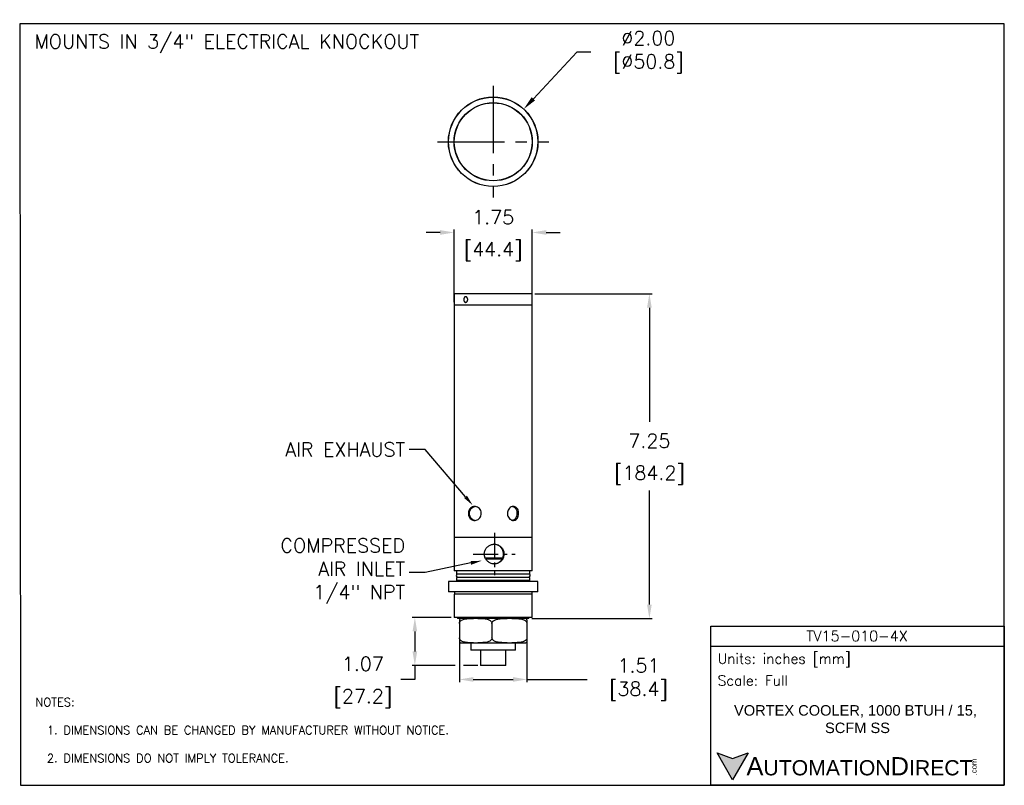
# Model space of a CAD drawing. Extents: x 909.4 to 931.4, y -8.5 to 8.6.
import ezdxf
from ezdxf import colors
from ezdxf.entities.mleader import LeaderData, LeaderLine
from ezdxf.math import Vec2, Vec3

# ---------------------------------------------------------------- set-up
doc = ezdxf.new("R2010")
doc.units = 0
doc.header["$LTSCALE"] = 4
doc.header["$MEASUREMENT"] = 0
doc.linetypes.add('CENTER2', pattern=[1.125, 0.75, -0.125, 0.125, -0.125])
doc.layers.get('0').update_dxf_attribs({"linetype": 'CONTINUOUS'})
doc.layers.get('DEFPOINTS').update_dxf_attribs({"linetype": 'CONTINUOUS'})
for name, color, linetype in [('CENTER', 40, 'CENTER2'), ('DIMENSIONS', 140, 'CONTINUOUS'), ('TEXT', 140, 'CONTINUOUS')]:
    doc.layers.add(name, color=color, linetype=linetype)
doc.styles.add('ROMANS', font='romans.shx')
doc.styles.get("Standard").update_dxf_attribs({"font": 'romans.shx'})
doc.styles.add('型式1', font='txt')
doc.dimstyles.get("Standard").update_dxf_attribs({"dimtxt": 0.3125, "dimasz": 0.3125, "dimexe": 0.0625, "dimexo": 0.0625, "dimgap": 0.1875, "dimtad": 0, "dimtih": 1, "dimtoh": 1, "dimzin": 0, "dimdsep": 46, "dimtxsty": 'Standard', "dimcen": 0, "dimadec": 0, "dimazin": 0, "dimtfac": 1, "dimtofl": 0, "dimtmove": 0, "dimatfit": 3, "dimfxl": 1, "dimtolj": 1, "dimtzin": 0, "dimarcsym": 0})

# ---------------------------------------------------------------- blocks, each defined once
blk = doc.blocks.new('*D0')
at = {"layer": 'DEFPOINTS', "color": 0, "transparency": 16777216}
for p in [(920.858, 2.439), (920.789, -4.811), (923.479, -4.811)]:
    blk.add_point(p, dxfattribs=at)
at = {"layer": 'DIMENSIONS', "color": 0, "lineweight": -2, "transparency": 16777216}
for p, q in [((920.92, 2.439), (923.542, 2.439)), ((923.479, 2.126), (923.479, -0.417)), ((923.479, -4.499), (923.479, -1.955)), ((920.851, -4.811), (923.542, -4.811))]:
    blk.add_line(p, q, dxfattribs=at)
at = {"layer": 'DIMENSIONS', "color": 0, "transparency": 16777216}
for points in [[(923.427, 2.126), (923.532, 2.126), (923.479, 2.439)], [(923.427, -4.499), (923.532, -4.499), (923.479, -4.811)]]:
    blk.add_solid(points, dxfattribs=at)
at = {"layer": 'DIMENSIONS', "color": 0, "transparency": 16777216, "char_height": 0.3125, "attachment_point": 5}
for s, insert in [('\\A1;7.25', (923.479, -0.842)), ('\\A1;[184.2]', (923.479, -1.612))]:
    blk.add_mtext(s, dxfattribs=dict(at, insert=insert))
blk = doc.blocks.new('*D1')
at = {"layer": 'DEFPOINTS', "color": 0, "transparency": 16777216}
for p in [(920.862, 3.808), (919.115, 2.189), (920.862, 2.189)]:
    blk.add_point(p, dxfattribs=at)
at = {"layer": 'DIMENSIONS', "color": 0, "lineweight": -2, "transparency": 16777216}
for p, q in [((918.803, 3.808), (918.49, 3.808)), ((919.115, 2.252), (919.115, 3.871)), ((920.862, 2.252), (920.862, 3.871)), ((921.175, 3.808), (921.487, 3.808))]:
    blk.add_line(p, q, dxfattribs=at)
at = {"layer": 'DIMENSIONS', "color": 0, "transparency": 16777216}
for points in [[(918.803, 3.861), (918.803, 3.756), (919.115, 3.808)], [(921.175, 3.861), (921.175, 3.756), (920.862, 3.808)]]:
    blk.add_solid(points, dxfattribs=at)
at = {"layer": 'DIMENSIONS', "color": 0, "transparency": 16777216, "char_height": 0.3125, "attachment_point": 5}
for s, insert in [('\\A1;1.75', (919.989, 4.152)), ('\\A1;[44.4]', (919.989, 3.383))]:
    blk.add_mtext(s, dxfattribs=dict(at, insert=insert))
blk = doc.blocks.new('*D2')
at = {"layer": 'DEFPOINTS', "color": 0, "transparency": 16777216}
for p in [(920.672, 6.563), (919.305, 5.103)]:
    blk.add_point(p, dxfattribs=at)
at = {"layer": 'DIMENSIONS', "color": 0, "lineweight": -2, "transparency": 16777216}
for p, q in [((921.859, 7.831), (920.886, 6.791)), ((922.172, 7.831), (921.859, 7.831))]:
    blk.add_line(p, q, dxfattribs=at)
at = {"layer": 'DIMENSIONS', "color": 0, "transparency": 16777216}
blk.add_solid([(920.848, 6.827), (920.924, 6.755), (920.672, 6.563)], dxfattribs=at)
at = {"layer": 'DIMENSIONS', "color": 0, "transparency": 16777216, "insert": (923.349, 7.831), "char_height": 0.3125, "attachment_point": 5}
blk.add_mtext('\\A1; ∅2.00\\P [∅50.8]', dxfattribs=at)
blk = doc.blocks.new('*D3')
at = {"layer": 'DEFPOINTS', "color": 0, "transparency": 16777216}
for p in [(919.116, -4.785), (918.239, -5.857), (919.708, -5.857)]:
    blk.add_point(p, dxfattribs=at)
at = {"layer": 'DIMENSIONS', "color": 0, "lineweight": -2, "transparency": 16777216}
for p, q in [((919.053, -4.785), (918.177, -4.785)), ((918.239, -5.097), (918.239, -5.545)), ((919.139, -5.857), (918.177, -5.857)), ((918.239, -5.857), (918.239, -6.17)), ((919.646, -5.857), (919.327, -5.857)), ((918.239, -6.17), (917.927, -6.17))]:
    blk.add_line(p, q, dxfattribs=at)
at = {"layer": 'DIMENSIONS', "color": 0, "transparency": 16777216}
for points in [[(918.187, -5.097), (918.291, -5.097), (918.239, -4.785)], [(918.187, -5.545), (918.291, -5.545), (918.239, -5.857)]]:
    blk.add_solid(points, dxfattribs=at)
at = {"layer": 'DIMENSIONS', "color": 0, "transparency": 16777216, "char_height": 0.3125, "attachment_point": 5}
for s, insert in [('\\A1;1.07', (917.077, -5.826)), ('\\A1;[27.2]', (917.077, -6.595))]:
    blk.add_mtext(s, dxfattribs=dict(at, insert=insert))
blk = doc.blocks.new('*D4')
at = {"layer": 'DEFPOINTS', "color": 0, "transparency": 16777216}
for p in [(919.233, -5.24), (920.744, -5.24), (920.744, -6.171)]:
    blk.add_point(p, dxfattribs=at)
at = {"layer": 'DIMENSIONS', "color": 0, "lineweight": -2, "transparency": 16777216}
for p, q in [((919.233, -5.302), (919.233, -6.234)), ((920.744, -5.302), (920.744, -6.234)), ((919.545, -6.171), (920.432, -6.171)), ((920.744, -6.171), (922.091, -6.171))]:
    blk.add_line(p, q, dxfattribs=at)
at = {"layer": 'DIMENSIONS', "color": 0, "transparency": 16777216}
for points in [[(919.545, -6.119), (919.545, -6.223), (919.233, -6.171)], [(920.432, -6.119), (920.432, -6.223), (920.744, -6.171)]]:
    blk.add_solid(points, dxfattribs=at)
at = {"layer": 'DIMENSIONS', "color": 0, "transparency": 16777216, "insert": (923.127, -6.171), "char_height": 0.3125, "attachment_point": 5}
blk.add_mtext('\\A1; 1.51\\P [38.4]', dxfattribs=at)

msp = doc.modelspace()

# ---------------------------------------------------------------- hatches: boundary and pattern name
at = {"layer": 'TEXT'}
msp.add_hatch(color=256, dxfattribs=at).paths.add_polyline_path([(925.688, -7.809), (925.339, -7.936), (924.99, -7.809), (925.339, -8.414)])

# ---------------------------------------------------------------- linework, layer by layer
for p, q in [((919.509, 5.103), (919.509, 5.103)), ((919.12, 2.439), (919.12, 2.189)), ((919.988, 2.439), (919.12, 2.439)), ((920.858, 2.439), (919.988, 2.439)), ((920.858, 2.189), (920.858, 2.439)), ((919.115, 2.189), (919.115, -2.996)), ((919.115, 2.189), (919.647, 2.189)), ((919.647, 2.189), (920.862, 2.189)), ((920.862, -2.353), (920.862, 2.189)), ((920.862, -2.996), (920.862, -2.578)), ((919.115, -2.996), (919.647, -2.996)), ((919.118, -2.996), (919.118, -3.746)), ((919.647, -2.996), (920.862, -2.996)), ((920.859, -3.746), (920.859, -2.996)), ((920.099, -3.174), (920.092, -3.171)), ((919.807, -3.457), (920.202, -3.457)), ((920.191, -3.482), (919.82, -3.482)), ((920.202, -3.457), (920.203, -3.454)), ((920.212, -3.314), (920.211, -3.311)), ((920.219, -3.385), (920.219, -3.382)), ((920.859, -3.746), (919.118, -3.746)), ((919.172, -3.746), (919.172, -3.82)), ((920.805, -3.822), (919.172, -3.82)), ((919.172, -3.892), (919.172, -3.952)), ((920.805, -3.892), (919.172, -3.892)), ((919.172, -3.952), (919.202, -3.982)), ((919.172, -3.952), (920.805, -3.952)), ((919.196, -3.888), (920.781, -3.888)), ((919.222, -3.888), (919.222, -3.892)), ((920.755, -3.892), (920.755, -3.888)), ((920.775, -3.982), (920.805, -3.952)), ((920.805, -3.822), (920.805, -3.746)), ((920.805, -3.952), (920.805, -3.892)), ((918.991, -3.982), (918.991, -4.217)), ((919.989, -3.982), (918.991, -3.982)), ((920.986, -3.982), (919.989, -3.982)), ((920.986, -4.217), (920.986, -3.982)), ((919.989, -4.217), (918.991, -4.217)), ((919.116, -4.27), (919.116, -4.785)), ((920.862, -4.27), (919.116, -4.27)), ((919.121, -4.217), (919.121, -4.27)), ((920.986, -4.217), (919.989, -4.217)), ((920.857, -4.27), (920.857, -4.217)), ((920.862, -4.785), (920.862, -4.27)), ((920.862, -4.785), (919.116, -4.785)), ((919.189, -4.785), (919.189, -4.811)), ((919.989, -4.811), (919.189, -4.811)), ((920.789, -4.811), (919.989, -4.811)), ((920.789, -4.811), (920.789, -4.785)), ((919.233, -4.923), (919.233, -5.24)), ((919.961, -4.923), (919.961, -5.24)), ((920.744, -4.923), (920.744, -5.24)), ((920.744, -4.923), (920.744, -5.24)), ((919.257, -5.351), (919.546, -5.351)), ((919.491, -5.351), (919.491, -5.517)), ((919.546, -5.351), (919.622, -5.351)), ((919.622, -5.351), (920.271, -5.351)), ((920.271, -5.351), (920.353, -5.351)), ((920.353, -5.351), (920.714, -5.351)), ((920.486, -5.517), (920.486, -5.351)), ((920.714, -5.351), (920.72, -5.351)), ((919.989, -5.517), (919.491, -5.517)), ((919.708, -5.517), (919.708, -5.857)), ((920.486, -5.517), (919.989, -5.517)), ((920.269, -5.857), (920.269, -5.517)), ((919.989, -5.857), (919.708, -5.857)), ((920.269, -5.857), (919.989, -5.857))]:
    msp.add_line(p, q)
for radius in [1, 0.997, 0.873, 0.869]:
    msp.add_circle((919.989, 5.833), radius)
for centre, radius, start, end in [((919.196, -3.853), 0.0347, 109.6371, 270), ((920.781, -3.853), 0.0348, 270, 64.7422)]:
    msp.add_arc(centre, radius, start, end)
for points, knots in [([(919.331, 2.31), (919.331, 2.314), (919.332, 2.321), (919.333, 2.331), (919.336, 2.34), (919.34, 2.349), (919.345, 2.357), (919.351, 2.363), (919.357, 2.368), (919.364, 2.371), (919.371, 2.373), (919.379, 2.373), (919.386, 2.37), (919.393, 2.367), (919.4, 2.361), (919.406, 2.354), (919.411, 2.346), (919.415, 2.337), (919.418, 2.327), (919.42, 2.317), (919.42, 2.306), (919.419, 2.296), (919.416, 2.286), (919.413, 2.277), (919.408, 2.268), (919.402, 2.261), (919.396, 2.255), (919.389, 2.251), (919.381, 2.248), (919.374, 2.247), (919.366, 2.248), (919.359, 2.251), (919.353, 2.255), (919.347, 2.261), (919.342, 2.269), (919.337, 2.277), (919.334, 2.287), (919.332, 2.295), (919.331, 2.303), (919.331, 2.308), (919.331, 2.31)], [0, 0, 0, 0, 0.026415, 0.053598, 0.080013, 0.107192, 0.13365, 0.160873, 0.187358, 0.214613, 0.241051, 0.268258, 0.294649, 0.321804, 0.34822, 0.375399, 0.401874, 0.429117, 0.455592, 0.482838, 0.509255, 0.536439, 0.562829, 0.589983, 0.616421, 0.643622, 0.670107, 0.697361, 0.723818, 0.751047, 0.777447, 0.804612, 0.831012, 0.858175, 0.884634, 0.911859, 0.938343, 0.965598, 0.982698, 1, 1, 1, 1]), ([(919.723, -2.465), (919.722, -2.482), (919.718, -2.517), (919.692, -2.564), (919.654, -2.599), (919.608, -2.62), (919.558, -2.623), (919.512, -2.609), (919.474, -2.579), (919.447, -2.536), (919.434, -2.484), (919.436, -2.431), (919.453, -2.382), (919.483, -2.342), (919.524, -2.315), (919.572, -2.306), (919.62, -2.314), (919.665, -2.338), (919.7, -2.377), (919.72, -2.422), (919.723, -2.452), (919.723, -2.465)], [0, 0, 0, 0, 0.053101, 0.106182, 0.1598, 0.21378, 0.267184, 0.319985, 0.373066, 0.426887, 0.480776, 0.533924, 0.586685, 0.640008, 0.69397, 0.747659, 0.800603, 0.853475, 0.907047, 0.961036, 1, 1, 1, 1]), ([(919.578, -2.619), (919.564, -2.616), (919.535, -2.609), (919.498, -2.579), (919.471, -2.536), (919.458, -2.485), (919.46, -2.432), (919.477, -2.383), (919.506, -2.343), (919.544, -2.316), (919.572, -2.312), (919.585, -2.311)], [0, 0, 0, 0, 0.1031202, 0.2173981, 0.3335092, 0.4498137, 0.5642769, 0.6777595, 0.7926242, 0.9090917, 1, 1, 1, 1]), ([(920.308, -2.465), (920.309, -2.447), (920.313, -2.413), (920.336, -2.366), (920.371, -2.33), (920.412, -2.31), (920.455, -2.307), (920.494, -2.321), (920.526, -2.351), (920.548, -2.394), (920.559, -2.445), (920.557, -2.499), (920.543, -2.548), (920.519, -2.588), (920.484, -2.614), (920.443, -2.624), (920.401, -2.616), (920.361, -2.591), (920.329, -2.553), (920.311, -2.508), (920.309, -2.478), (920.308, -2.465)], [0, 0, 0, 0, 0.053101, 0.106182, 0.1598, 0.21378, 0.267184, 0.319985, 0.373066, 0.426887, 0.480776, 0.533924, 0.586685, 0.640008, 0.69397, 0.747659, 0.800603, 0.853475, 0.907047, 0.961036, 1, 1, 1, 1]), ([(920.424, -2.312), (920.435, -2.315), (920.46, -2.321), (920.489, -2.351), (920.511, -2.394), (920.522, -2.445), (920.52, -2.498), (920.507, -2.547), (920.483, -2.587), (920.453, -2.612), (920.431, -2.616), (920.423, -2.617)], [0, 0, 0, 0, 0.097868, 0.21542, 0.334858, 0.454494, 0.572237, 0.688971, 0.807127, 0.926931, 1, 1, 1, 1]), ([(920.862, -2.578), (920.862, -2.578), (920.862, -2.567), (920.861, -2.535), (920.861, -2.484), (920.861, -2.431), (920.862, -2.385), (920.862, -2.362), (920.862, -2.353)], [0, 0, 0, 0, 0.012318, 0.220009, 0.427965, 0.633061, 0.836664, 1, 1, 1, 1]), ([(920.23, -3.371), (920.23, -3.359), (920.229, -3.335), (920.219, -3.299), (920.205, -3.266), (920.185, -3.235), (920.16, -3.208), (920.131, -3.186), (920.098, -3.168), (920.063, -3.156), (920.026, -3.151), (919.989, -3.151), (919.953, -3.158), (919.919, -3.17), (919.888, -3.188), (919.859, -3.211), (919.834, -3.238), (919.814, -3.27), (919.8, -3.304), (919.791, -3.341), (919.79, -3.378), (919.794, -3.414), (919.804, -3.449), (919.819, -3.482), (919.84, -3.511), (919.866, -3.538), (919.896, -3.56), (919.929, -3.577), (919.965, -3.587), (920.002, -3.592), (920.039, -3.59), (920.074, -3.583), (920.108, -3.57), (920.139, -3.551), (920.167, -3.528), (920.191, -3.499), (920.209, -3.467), (920.226, -3.425), (920.229, -3.392), (920.23, -3.371)], [0, 0, 0, 0, 0.026261, 0.052524, 0.078758, 0.104996, 0.131767, 0.158536, 0.185689, 0.212838, 0.239424, 0.266009, 0.291989, 0.317972, 0.344195, 0.37042, 0.397372, 0.424323, 0.451409, 0.478492, 0.504842, 0.531193, 0.557099, 0.58301, 0.609439, 0.63587, 0.662981, 0.690088, 0.716994, 0.743897, 0.770055, 0.796215, 0.822227, 0.848243, 0.874896, 0.90155, 0.92871, 0.955865, 1, 1, 1, 1]), ([(920.092, -3.171), (920.085, -3.168), (920.068, -3.161), (920.037, -3.152), (920.011, -3.152), (920.002, -3.151)], [0, 0, 0, 0, 0.286046, 0.731536, 1, 1, 1, 1]), ([(920.149, -3.207), (920.147, -3.206), (920.143, -3.203), (920.137, -3.198), (920.129, -3.192), (920.119, -3.186), (920.109, -3.18), (920.102, -3.176), (920.099, -3.174)], [0, 0, 0, 0, 0.1257611, 0.2516514, 0.4421947, 0.6333341, 0.8266053, 1, 1, 1, 1]), ([(920.177, -3.24), (920.175, -3.238), (920.172, -3.234), (920.166, -3.226), (920.158, -3.217), (920.152, -3.211), (920.149, -3.207)], [0, 0, 0, 0, 0.193104, 0.40442, 0.701923, 1, 1, 1, 1]), ([(920.179, -3.244), (920.179, -3.243), (920.178, -3.242), (920.177, -3.241), (920.177, -3.24)], [0, 0, 0, 0, 0.290177, 1, 1, 1, 1]), ([(920.2, -3.278), (920.199, -3.275), (920.196, -3.269), (920.19, -3.26), (920.185, -3.252), (920.181, -3.246), (920.179, -3.244)], [0, 0, 0, 0, 0.264001, 0.528007, 0.773004, 1, 1, 1, 1]), ([(920.211, -3.311), (920.21, -3.309), (920.209, -3.304), (920.207, -3.296), (920.204, -3.287), (920.202, -3.281), (920.2, -3.278)], [0, 0, 0, 0, 0.210207, 0.438784, 0.71932, 1, 1, 1, 1]), ([(920.156, -3.527), (920.158, -3.524), (920.164, -3.518), (920.172, -3.51), (920.179, -3.501), (920.183, -3.495), (920.185, -3.492)], [0, 0, 0, 0, 0.243241, 0.505123, 0.75236, 1, 1, 1, 1]), ([(920.185, -3.492), (920.186, -3.49), (920.189, -3.485), (920.194, -3.476), (920.198, -3.467), (920.201, -3.461), (920.202, -3.457)], [0, 0, 0, 0, 0.218921, 0.437964, 0.727995, 1, 1, 1, 1]), ([(920.203, -3.454), (920.204, -3.451), (920.207, -3.446), (920.21, -3.437), (920.213, -3.429), (920.215, -3.423), (920.215, -3.42)], [0, 0, 0, 0, 0.240181, 0.498544, 0.749213, 1, 1, 1, 1]), ([(920.22, -3.349), (920.219, -3.346), (920.218, -3.34), (920.217, -3.331), (920.214, -3.323), (920.213, -3.317), (920.212, -3.314)], [0, 0, 0, 0, 0.254276, 0.508655, 0.76336, 1, 1, 1, 1]), ([(920.215, -3.42), (920.216, -3.417), (920.217, -3.411), (920.218, -3.403), (920.219, -3.394), (920.219, -3.388), (920.219, -3.385)], [0, 0, 0, 0, 0.254339, 0.508771, 0.763476, 1, 1, 1, 1]), ([(920.219, -3.382), (920.219, -3.379), (920.22, -3.375), (920.22, -3.368), (920.22, -3.361), (920.22, -3.355), (920.22, -3.351), (920.22, -3.349)], [0, 0, 0, 0, 0.236114, 0.427004, 0.617927, 0.808947, 1, 1, 1, 1]), ([(920.001, -3.59), (920.012, -3.59), (920.038, -3.59), (920.074, -3.58), (920.095, -3.57), (920.105, -3.566)], [0, 0, 0, 0, 0.279821, 0.686797, 1, 1, 1, 1]), ([(920.105, -3.566), (920.108, -3.564), (920.116, -3.559), (920.125, -3.553), (920.133, -3.547), (920.14, -3.541), (920.146, -3.536), (920.15, -3.532), (920.152, -3.53)], [0, 0, 0, 0, 0.187216, 0.375203, 0.535112, 0.695301, 0.856201, 1, 1, 1, 1]), ([(920.152, -3.53), (920.153, -3.529), (920.154, -3.528), (920.155, -3.527), (920.156, -3.527)], [0, 0, 0, 0, 0.786649, 1, 1, 1, 1]), ([(919.233, -4.923), (919.234, -4.916), (919.235, -4.903), (919.245, -4.881), (919.267, -4.856), (919.311, -4.832), (919.37, -4.818), (919.451, -4.811), (919.51, -4.811), (919.546, -4.811)], [0, 0, 0, 0, 0.047157, 0.09411, 0.17217, 0.307715, 0.497047, 0.691377, 1, 1, 1, 1]), ([(919.257, -4.811), (919.255, -4.811), (919.251, -4.811), (919.246, -4.814), (919.242, -4.822), (919.239, -4.834), (919.236, -4.851), (919.234, -4.871), (919.233, -4.894), (919.233, -4.912), (919.233, -4.921), (919.233, -4.923)], [0, 0, 0, 0, 0.210816, 0.421857, 0.55457, 0.68887, 0.78191, 0.875493, 0.932253, 0.989535, 1, 1, 1, 1]), ([(919.649, -4.811), (919.679, -4.811), (919.733, -4.811), (919.802, -4.815), (919.855, -4.825), (919.892, -4.837), (919.923, -4.855), (919.945, -4.875), (919.958, -4.897), (919.961, -4.913), (919.961, -4.921), (919.961, -4.923)], [0, 0, 0, 0, 0.25599, 0.469522, 0.589375, 0.710786, 0.798713, 0.887187, 0.940752, 0.98801, 1, 1, 1, 1]), ([(919.961, -4.923), (919.962, -4.916), (919.963, -4.903), (919.974, -4.881), (919.999, -4.856), (920.045, -4.832), (920.109, -4.818), (920.196, -4.811), (920.259, -4.811), (920.298, -4.811)], [0, 0, 0, 0, 0.047157, 0.09411, 0.17217, 0.307715, 0.497047, 0.691377, 1, 1, 1, 1]), ([(920.407, -4.811), (920.439, -4.811), (920.498, -4.811), (920.573, -4.815), (920.629, -4.825), (920.669, -4.837), (920.703, -4.855), (920.726, -4.875), (920.74, -4.897), (920.744, -4.913), (920.744, -4.921), (920.744, -4.923)], [0, 0, 0, 0, 0.255985, 0.469513, 0.590305, 0.710791, 0.798717, 0.887189, 0.940753, 0.98801, 1, 1, 1, 1]), ([(920.72, -4.811), (920.722, -4.811), (920.726, -4.811), (920.731, -4.814), (920.735, -4.822), (920.738, -4.834), (920.741, -4.851), (920.743, -4.871), (920.744, -4.894), (920.744, -4.912), (920.744, -4.921), (920.744, -4.923)], [0, 0, 0, 0, 0.211007, 0.421855, 0.55554, 0.688881, 0.781917, 0.875498, 0.932256, 0.989535, 1, 1, 1, 1]), ([(919.546, -5.351), (919.516, -5.351), (919.461, -5.351), (919.392, -5.347), (919.34, -5.338), (919.302, -5.325), (919.271, -5.308), (919.249, -5.287), (919.237, -5.265), (919.233, -5.25), (919.233, -5.241), (919.233, -5.24)], [0, 0, 0, 0, 0.255985, 0.469513, 0.590305, 0.710791, 0.798717, 0.887189, 0.940753, 0.98801, 1, 1, 1, 1]), ([(919.233, -5.24), (919.233, -5.245), (919.233, -5.257), (919.234, -5.276), (919.235, -5.301), (919.238, -5.324), (919.242, -5.34), (919.246, -5.348), (919.252, -5.351), (919.255, -5.351), (919.257, -5.351)], [0, 0, 0, 0, 0.037652, 0.08294, 0.15481, 0.275267, 0.42837, 0.585731, 0.792632, 1, 1, 1, 1]), ([(919.961, -5.24), (919.961, -5.246), (919.96, -5.259), (919.95, -5.281), (919.927, -5.306), (919.884, -5.33), (919.824, -5.345), (919.743, -5.351), (919.685, -5.351), (919.649, -5.351)], [0, 0, 0, 0, 0.0471572, 0.0941104, 0.1721701, 0.3077145, 0.4970474, 0.6913771, 1, 1, 1, 1]), ([(920.298, -5.351), (920.266, -5.351), (920.207, -5.351), (920.133, -5.347), (920.076, -5.338), (920.036, -5.325), (920.002, -5.308), (919.979, -5.287), (919.966, -5.265), (919.962, -5.25), (919.962, -5.241), (919.961, -5.24)], [0, 0, 0, 0, 0.255985, 0.469513, 0.590305, 0.710791, 0.798717, 0.887189, 0.940753, 0.98801, 1, 1, 1, 1]), ([(920.744, -5.24), (920.743, -5.246), (920.742, -5.259), (920.731, -5.281), (920.707, -5.306), (920.66, -5.33), (920.596, -5.345), (920.509, -5.351), (920.446, -5.351), (920.407, -5.351)], [0, 0, 0, 0, 0.047157, 0.09411, 0.17217, 0.307715, 0.497047, 0.691377, 1, 1, 1, 1]), ([(920.744, -5.24), (920.744, -5.245), (920.744, -5.257), (920.743, -5.276), (920.742, -5.301), (920.739, -5.324), (920.735, -5.34), (920.731, -5.348), (920.726, -5.351), (920.722, -5.351), (920.72, -5.351)], [0, 0, 0, 0, 0.037651, 0.082939, 0.154808, 0.275264, 0.428366, 0.585725, 0.792792, 1, 1, 1, 1])]:
    msp.add_open_spline(points, degree=3, knots=knots)
at = {"layer": 'CENTER', "ltscale": 0.5}
for p, q in [((919.989, 7.08), (919.989, 4.586)), ((918.741, 5.833), (921.236, 5.833))]:
    msp.add_line(p, q, dxfattribs=at)
at = {"layer": 'CENTER', "ltscale": 0.1875}
for p, q in [((920.016, -2.901), (920.016, -3.841)), ((919.54, -3.371), (920.48, -3.371))]:
    msp.add_line(p, q, dxfattribs=at)
at = {"layer": 'DEFPOINTS'}
msp.add_lwpolyline([(909.425, -8.534), (931.409, -8.534), (931.409, 8.466), (909.409, 8.466)], close=True, dxfattribs=at)
at = {"layer": 'TEXT'}
msp.add_line((924.85, -5.43), (931.409, -5.43), dxfattribs=at)
for points in [[(924.85, -8.534), (924.85, -4.978), (931.409, -4.978), (931.409, -8.534)], [(925.688, -7.809), (925.339, -8.414), (924.99, -7.809), (925.339, -7.936)]]:
    msp.add_lwpolyline(points, close=True, dxfattribs=at)

# ---------------------------------------------------------------- texts
at = {"layer": 'TEXT', "attachment_point": 1}
for s, insert, char_height in [('MOUNTS IN 3/4" ELECTRICAL KNOCKOUT', (909.739, 8.229), 0.3125), ('NOTES:\\P\\P  1. DIMENSIONS CAN BE CHANGED BY MANUFACTURER WITHOUT NOTICE.\\P  \\P  2. DIMENSIONS DO NOT IMPLY TOLERANCE.', (909.76, -6.585), 0.1875)]:
    msp.add_mtext_dynamic_manual_height_columns(s, width=11.45245, gutter_width=17.5, heights=[0], dxfattribs=dict(at, insert=insert, char_height=char_height))
at = {"layer": 'TEXT'}
for s, insert, char_height, width, attachment_point, style in [('TV15-010-4X', (928.119, -5.2), 0.23384, 4.4017, 5, 'ROMANS'), (' Units: inches [mm]', (924.85, -5.744), 0.22608, 6.55966, 4, 'ROMANS'), (' Scale: Full', (924.85, -6.196), 0.22608, 6.55966, 4, 'ROMANS'), ('{\\fArial|b0|i0|c0|p34;     \\H1.2x;A\\H0.8333x;UTOMATION\\H1.2x;D\\H0.8333x;IRECT}', (924.99, -8.111), 0.33912, 5.7446, 4, '型式1')]:
    msp.add_mtext(s, dxfattribs=dict(at, insert=insert, char_height=char_height, width=width, attachment_point=attachment_point, style=style))
at = {"layer": 'TEXT', "insert": (928.129, -7.058), "char_height": 0.23384, "width": 5.8933, "attachment_point": 5}
msp.add_mtext('{\\fArial|b0|i0|c0|p34;VORTEX COOLER, 1000 BTUH / 15,  SCFM SS}', dxfattribs=at)
at = {"layer": 'TEXT', "insert": (930.67, -8.31), "char_height": 0.12208, "width": 0.36177, "attachment_point": 1, "rotation": 90, "style": '型式1'}
msp.add_mtext('{\\fArial|b0|i0|c0|p34;.com}', dxfattribs=at)

# ---------------------------------------------------------------- dimensions: what is measured, and where the dimension line sits
at = {"layer": 'DIMENSIONS'}
dim = msp.add_diameter_dim_2p(p1=(919.305, 5.103), p2=(920.672, 6.563), text=' <>', dimstyle='Standard', override={"dimpost": '\\X'}, dxfattribs=at)
dim.commit()
dim.dimension.update_dxf_attribs({"geometry": '*D2', "text_midpoint": (923.349, 7.831), "dimtype": 163})
dim = msp.add_linear_dim(base=(920.862, 3.808), p1=(919.115, 2.189), p2=(920.862, 2.189), dimstyle='Standard', override={"dimpost": '\\X'}, dxfattribs=at)
dim.commit()
dim.dimension.update_dxf_attribs({"geometry": '*D1', "text_midpoint": (919.989, 3.808)})
for base, p1, p2, picture, middle in [((923.479, -4.811), (920.858, 2.439), (920.789, -4.811), '*D0', (923.479, -1.186)), ((918.239, -5.857), (919.116, -4.785), (919.708, -5.857), '*D3', (917.077, -6.17))]:
    dim = msp.add_linear_dim(base=base, p1=p1, p2=p2, angle=90, dimstyle='Standard', override={"dimpost": '\\X'}, dxfattribs=at)
    dim.commit()
    dim.dimension.update_dxf_attribs({"geometry": picture, "text_midpoint": middle})
dim = msp.add_linear_dim(base=(920.744, -6.171), p1=(919.233, -5.24), p2=(920.744, -5.24), text=' <>', dimstyle='Standard', override={"dimpost": '\\X'}, dxfattribs=at)
dim.commit()
dim.dimension.update_dxf_attribs({"geometry": '*D4', "text_midpoint": (923.127, -6.171), "dimtype": 160})

# ---------------------------------------------------------------- leaders
ml = msp.add_multileader_mtext('Standard', dxfattribs=at)
ml.set_content('AIR EXHAUST', color=256)
ml.set_leader_properties()
ml.build(insert=Vec2(0, 0))
ml.multileader.update_dxf_attribs({"text_left_attachment_type": 2, "text_right_attachment_type": 2, "dogleg_length": 0.36, "arrow_head_size": 0.25})
ctx = ml.context
ctx.base_point, ctx.char_height, ctx.arrow_head_size, ctx.landing_gap_size, ctx.plane_origin = Vec3(914.909, -1.036), 0.3125, 0.25, 0.09, Vec3(919.904, -1.127)
ctx.left_attachment, ctx.right_attachment, ctx.text_align_type = 2, 2, 2
notes = []
notes.append((ctx, [(0, (1, 1, 0), (918.47, -1.036), (-1, 0), 0.36, [(0, [(919.534, -2.285)], 0, [])])]))
ctx.mtext.insert, ctx.mtext.width, ctx.mtext.alignment, ctx.mtext.flow_direction = Vec3(918.02, -0.879), 3.16035, 3, 5
ml = msp.add_multileader_mtext('Standard', dxfattribs=at)
ml.set_content('COMPRESSED\\PAIR INLET\\P1/4" NPT', color=256)
ml.set_leader_properties()
ml.build(insert=Vec2(0, 0))
ml.multileader.update_dxf_attribs({"text_left_attachment_type": 2, "text_right_attachment_type": 2, "dogleg_length": 0.36, "arrow_head_size": 0.25})
ctx = ml.context
ctx.base_point, ctx.char_height, ctx.arrow_head_size, ctx.landing_gap_size, ctx.plane_origin = Vec3(914.924, -3.783), 0.3125, 0.25, 0.09, Vec3(919.904, -3.179)
ctx.left_attachment, ctx.right_attachment, ctx.text_align_type = 2, 2, 2
notes.append((ctx, [(0, (1, 1, 0), (918.47, -3.783), (-1, 0), 0.36, [(0, [(919.734, -3.52)], 0, [])])]))
ctx.mtext.insert, ctx.mtext.width, ctx.mtext.alignment, ctx.mtext.flow_direction = Vec3(918.02, -3.024), 3.38372, 3, 5
for ctx, leaders in notes:
    for number, flags, end, landing, length, lines in leaders:
        leader = LeaderData()
        leader.index, (leader.has_last_leader_line, leader.has_dogleg_vector, leader.attachment_direction) = number, flags
        leader.last_leader_point, leader.dogleg_vector, leader.dogleg_length = Vec3(end), Vec3(landing), length
        for number, points, colour, breaks in lines:
            line = LeaderLine()
            line.index, line.vertices, line.color, line.breaks = number, Vec3.list(points), colors.encode_raw_color(colour), breaks
            leader.lines.append(line)
        ctx.leaders.append(leader)

doc.saveas('drawing.dxf')
